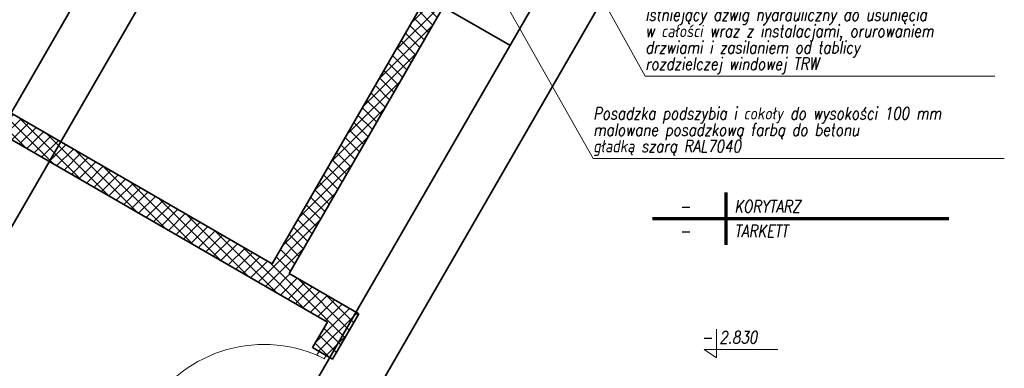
# Model space of a CAD drawing. Header units: millimetres. Extents: x 558 to 24951, y -5755 to 9551.
# Tile 3 of 38: x 23049 to 23650, y 8378 to 8591. Entities that reach past the tile are written whole.
import ezdxf
from ezdxf.enums import TextEntityAlignment as Align

# ---------------------------------------------------------------- set-up
doc = ezdxf.new("R2010")
doc.units = ezdxf.units.MM
for name, color, linetype, lineweight in [('K_Grube', 252, 'Continuous', 35), ('K_Kreskowanie', 252, 'Continuous', 5), ('K_Opis_stały', 252, 'Continuous', 13), ('K_Opis_zmienny', 252, 'Continuous', 13), ('K_Stolarka', 252, 'Continuous', 15), ('K_Wymiarowanie', 252, 'Continuous', 13)]:
    doc.layers.add(name, color=color, linetype=linetype, lineweight=lineweight)
doc.styles.add('Zwykły 50', font='romans.shx', dxfattribs={"width": 0.8, "oblique": 10, "height": 7.5})

msp = doc.modelspace()

# ---------------------------------------------------------------- hatches: boundary and pattern name
at = {"layer": 'K_Kreskowanie', "ltscale": 5}
h = msp.add_hatch(dxfattribs=at)
h.set_pattern_fill('ANSI37', color=256, scale=1.6)
h.set_pattern_definition([(45, (2962.861, -2454.189), (-3.5921024, 3.5921024), []), (135, (2962.861, -2454.189), (-3.5921024, -3.5921024), [])])
h.paths.add_polyline_path([(22931.336, 8583.161), (23036.991, 8522.161), (23043.991, 8534.285), (22938.336, 8595.285)])
h.paths.add_polyline_path([(23036.991, 8522.161), (23067.302, 8504.661), (23074.302, 8516.785), (23043.991, 8534.285)])
h.paths.add_polyline_path([(23238.435, 8385.072), (23254.435, 8412.785), (23213.732, 8436.285), (23307.732, 8599.098), (23297.339, 8605.098), (23203.339, 8442.285), (23074.302, 8516.785), (23067.302, 8504.661), (23237.043, 8406.661), (23228.043, 8391.072)])
h.paths.add_polyline_path([(23240.167, 8384.072), (23256.167, 8411.785), (23254.435, 8412.785), (23238.435, 8385.072)])

# ---------------------------------------------------------------- linework, layer by layer
at = {"layer": 'K_Grube', "ltscale": 0.8}
for p, q in [((22969.491, 8405.247), (23278.991, 8941.317)), ((23489.435, 8819.817), (23179.935, 8283.747)), ((23519.746, 8802.317), (23210.246, 8266.247)), ((22999.802, 8387.747), (23178.302, 8696.918)), ((23348.435, 8575.598), (23168.302, 8679.598))]:
    msp.add_line(p, q, dxfattribs=at)
at = {"layer": 'K_Grube', "ltscale": 5}
for p, q in [((23203.339, 8442.285), (23307.339, 8622.418)), ((23213.732, 8436.285), (23317.732, 8616.418)), ((22938.336, 8595.285), (23203.339, 8442.285)), ((22931.336, 8583.161), (23237.043, 8406.661)), ((23213.732, 8436.285), (23256.167, 8411.785)), ((23256.167, 8411.785), (23240.167, 8384.072)), ((23237.043, 8406.661), (23228.043, 8391.072)), ((23240.167, 8384.072), (23228.043, 8391.072))]:
    msp.add_line(p, q, dxfattribs=at)
at = {"layer": 'K_Opis_stały', "const_width": 2}
for points in [[(23480.315, 8485.787), (23480.315, 8453.787)], [(23435.315, 8469.787), (23616.226, 8469.787)]]:
    msp.add_lwpolyline(points, dxfattribs=at)
at = {"layer": 'K_Opis_zmienny'}
for p, q in [((23430.959, 8556.822), (23337.54, 8724.44)), ((23399.192, 8506.56), (23299.607, 8682.53)), ((23430.959, 8556.822), (23644.324, 8556.822)), ((23399.192, 8506.56), (23650.034, 8506.56)), ((23474.399, 8402.41), (23474.399, 8384.91)), ((23466.899, 8389.91), (23511.899, 8389.91)), ((23474.399, 8384.91), (23466.899, 8389.91))]:
    msp.add_line(p, q, dxfattribs=at)
at = {"layer": 'K_Stolarka', "ltscale": 5}
for p, q in [((23231.94, 8388.822), (23230.69, 8386.657)), ((23235.02, 8384.157), (23230.69, 8386.657)), ((23236.27, 8386.322), (23231.94, 8388.822)), ((23236.27, 8386.322), (23235.02, 8384.157))]:
    msp.add_line(p, q, dxfattribs=at)
msp.add_arc((23198.243, 8310.483), 82.532, 65.205129, 151.890627, dxfattribs=at)

# ---------------------------------------------------------------- texts
at = {"layer": 'K_Opis_zmienny', "style": 'Zwykły 50', "oblique": 10, "width": 0.8}
for s, p in [('Istniejący dźwig hydrauliczny do usunięcia', (23430.959, 8594.322)), ('w całości wraz z instalacjami, orurowaniem', (23430.959, 8584.322)), ('drzwiami i zasilaniem od tablicy', (23430.959, 8574.322)), ('rozdzielczej windowej TRW', (23430.959, 8564.322)), ('Posadzka podszybia i cokoły do wysokości 100 mm', (23399.192, 8534.06)), ('malowane posadzkową farbą do betonu', (23399.192, 8524.06)), ('gładką szarą RAL7040', (23399.192, 8514.06)), ('- 2.830', (23465.399, 8397.41))]:
    msp.add_text(s, height=7.5, dxfattribs=at).set_placement(p, align=Align.MIDDLE_LEFT)
at = {"layer": 'K_Wymiarowanie', "style": 'Zwykły 50', "oblique": 10, "width": 0.8}
for p in [(23455.315, 8477.287), (23455.315, 8462.287)]:
    msp.add_text('-', height=7.5, dxfattribs=at).set_placement(p, align=Align.MIDDLE_CENTER)
for s, p in [('KORYTARZ', (23485.315, 8477.287)), ('TARKETT', (23485.315, 8462.287))]:
    msp.add_text(s, height=7.5, dxfattribs=at).set_placement(p, align=Align.MIDDLE_LEFT)

doc.saveas('drawing.dxf')
